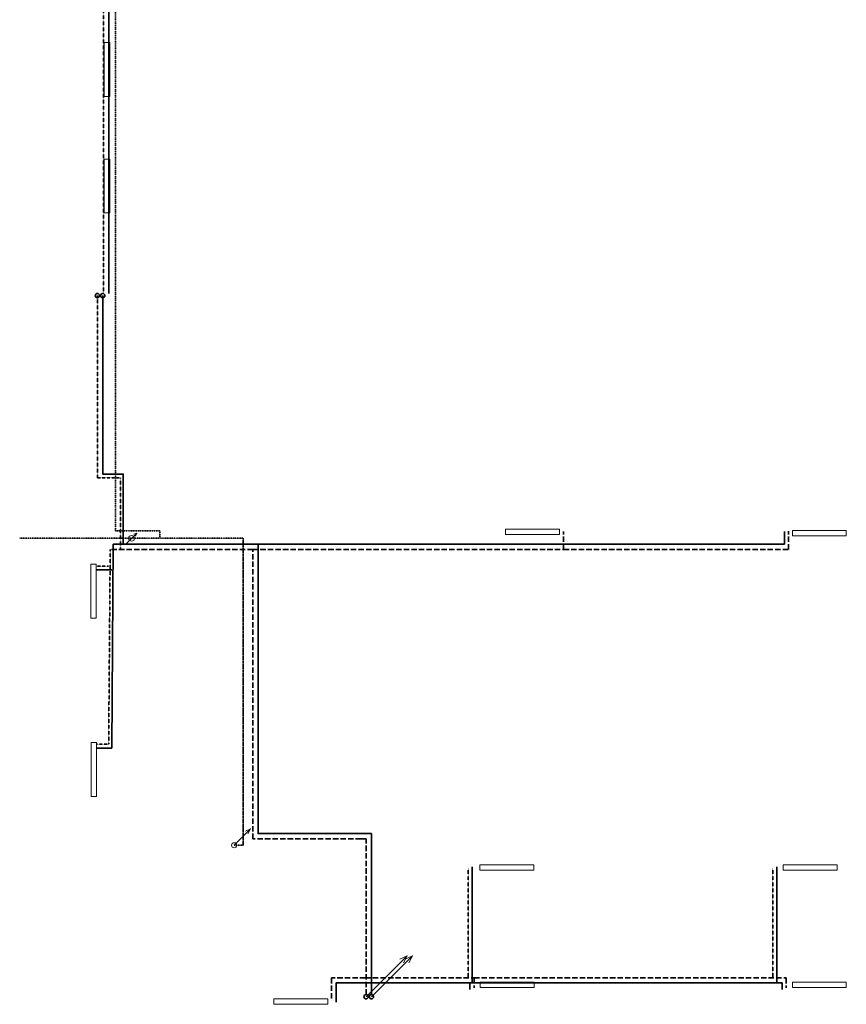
# Model space of a CAD drawing. Header units: millimetres. Extents: x -158797 to 325443, y -11806 to 49359.
# Tile 1 of 10: x -123637 to -100654, y -10842 to 16522. Entities that reach past the tile are written whole.
import ezdxf

# ---------------------------------------------------------------- set-up
doc = ezdxf.new("R2010")
doc.units = ezdxf.units.MM
for name, pattern in [('Carkovana', [0.21, 0.15, -0.06]), ('Cerchovana', [0.27, 0.15, -0.06, 0, -0.06]), ('Cerchovana 2x', [0.5, 0.3, -0.1, 0, -0.1])]:
    doc.linetypes.add(name, pattern=pattern)
for name, color, linetype, lineweight in [('S-GRID', 7, 'Continuous', 25), ('Standard', 7, 'Continuous', 25), ('ZAM_-_POHLEDY_Pero_č.__2', 7, 'Continuous', 13)]:
    doc.layers.add(name, color=color, linetype=linetype, lineweight=lineweight)

msp = doc.modelspace()

# ---------------------------------------------------------------- linework, layer by layer
at = {"layer": 'S-GRID', "color": 252, "linetype": 'Continuous', "lineweight": 13}
for p, q in [((-114007, -10633), (-112868, -9494)), ((-113857, -10633), (-112718, -9494)), ((-112868, -9494), (-113066, -9590)), ((-112868, -9494), (-112964, -9692)), ((-112718, -9494), (-112916, -9590)), ((-112718, -9494), (-112814, -9692))]:
    msp.add_line(p, q, dxfattribs=at)
at = {"layer": 'Standard', "color": 252, "linetype": 'Carkovana', "lineweight": 35}
for p, q in [((-121305, 22861), (-121305, 8914)), ((-121477, 8854), (-121477, 3791)), ((-121477, 3791), (-120830, 3791)), ((-120830, 3791), (-120830, 1797)), ((-121120, 1797), (-121163, -3613)), ((-121512, 1336), (-121163, 1336)), ((-121163, -3613), (-121499, -3613)), ((-111168, -10111), (-111168, -7049)), ((-102698, -10111), (-102698, -7049))]:
    msp.add_line(p, q, dxfattribs=at)
at = {"layer": 'Standard', "color": 252, "linetype": 'Continuous', "lineweight": 35}
for p, q in [((-121156, 8914), (-121156, 22711)), ((-102376, 1947), (-102376, 2297)), ((-121034, 1947), (-121077, -3725)), ((-120758, 1947), (-121034, 1947)), ((-117007, 1947), (-108399, 1947)), ((-108456, 1947), (-102376, 1947)), ((-121512, 1234), (-121077, 1234)), ((-121499, -3725), (-121077, -3725)), ((-111059, -10248), (-111059, -7017)), ((-102589, -10248), (-102589, -7017))]:
    msp.add_line(p, q, dxfattribs=at)
at = {"layer": 'Standard', "color": 252, "linetype": 'Continuous', "lineweight": 13}
for p, q in [((-120665, 1966), (-120383, 2249)), ((-120383, 2249), (-120463, 2221)), ((-120383, 2249), (-120416, 2164))]:
    msp.add_line(p, q, dxfattribs=at)
at = {"layer": 'Standard', "color": 252, "linetype": 'Continuous', "lineweight": 13, "ltscale": 1000}
for points in [[(-121285, 15890), (-121135, 15890), (-121135, 14390), (-121285, 14390), (-121285, 15890)], [(-121285, 12650), (-121135, 12650), (-121135, 11150), (-121285, 11150), (-121285, 12650)], [(-108632, 2361), (-108632, 2211), (-110132, 2211), (-110132, 2361), (-108632, 2361)], [(-100654, 2325), (-100654, 2175), (-102154, 2175), (-102154, 2325), (-100654, 2325)], [(-121662, 1386), (-121512, 1386), (-121512, -114), (-121662, -114), (-121662, 1386)], [(-121649, -3565), (-121499, -3565), (-121499, -5065), (-121649, -5065), (-121649, -3565)], [(-109339, -6962), (-109339, -7112), (-110839, -7112), (-110839, -6962), (-109339, -6962)], [(-100909, -6962), (-100909, -7112), (-102409, -7112), (-102409, -6962), (-100909, -6962)], [(-109334, -10225), (-109334, -10375), (-110834, -10375), (-110834, -10225), (-109334, -10225)], [(-100654, -10225), (-100654, -10375), (-102154, -10375), (-102154, -10225), (-100654, -10225)], [(-115071, -10692), (-115071, -10842), (-116571, -10842), (-116571, -10692), (-115071, -10692)]]:
    msp.add_lwpolyline(points, close=True, dxfattribs=at)
at = {"layer": 'Standard', "color": 252, "linetype": 'Continuous', "lineweight": 35, "ltscale": 1000}
for points in [[(-113857, -10573), (-113857, -6098), (-117007, -6098), (-117007, 1947), (-120758, 1947), (-120758, 3895), (-121327, 3895), (-121327, 8854)], [(-113857, -10248), (-114841, -10248), (-114841, -10783)], [(-113857, -10248), (-111118, -10248), (-111118, -10428)], [(-111118, -10248), (-102438, -10248), (-102438, -10428)]]:
    msp.add_lwpolyline(points, dxfattribs=at)
at = {"layer": 'Standard', "color": 252, "linetype": 'Carkovana', "lineweight": 35, "ltscale": 1000}
for points in [[(-117157, 1797), (-108513, 1797), (-108513, 2298)], [(-108513, 1797), (-102260, 1797), (-102260, 2308)], [(-114007, -10573), (-114007, -6248), (-114147, -6248), (-117157, -6248), (-117157, 1797), (-121120, 1797)], [(-114026, -10111), (-114963, -10111), (-114963, -10750)], [(-114026, -10111), (-111005, -10111), (-111005, -10385)], [(-111005, -10111), (-102325, -10111), (-102325, -10385)]]:
    msp.add_lwpolyline(points, dxfattribs=at)
at = {"layer": 'Standard', "color": 252, "linetype": 'Continuous', "lineweight": 13}
msp.add_circle((-120524, 2108), 80, dxfattribs=at)
at = {"layer": 'ZAM_-_POHLEDY_Pero_č.__2', "color": 252, "linetype": 'Cerchovana', "lineweight": 35}
for p, q in [((-120972, 22441), (-120972, 2313)), ((-119737, 2313), (-120972, 2313)), ((-119737, 2108), (-119737, 2313)), ((-123637, 2108), (-119007, 2108)), ((-119007, 2108), (-117427, 2108)), ((-117427, -6422), (-117677, -6422))]:
    msp.add_line(p, q, dxfattribs=at)
at = {"layer": 'ZAM_-_POHLEDY_Pero_č.__2', "color": 252, "linetype": 'Cerchovana 2x', "lineweight": 35}
msp.add_line((-117427, 2108), (-117427, -6422), dxfattribs=at)
at = {"layer": 'ZAM_-_POHLEDY_Pero_č.__2', "color": 252, "linetype": 'Continuous', "lineweight": 13}
for p, q in [((-117677, -6422), (-117224, -5970)), ((-117224, -5970), (-117361, -6027)), ((-117224, -5970), (-117291, -6103))]:
    msp.add_line(p, q, dxfattribs=at)
at = {"layer": 'ZAM_-_POHLEDY_Pero_č.__2', "color": 252, "linetype": 'Continuous', "lineweight": 35}
for centre in [(-121477, 8854), (-121327, 8854), (-114007, -10633), (-113857, -10633)]:
    msp.add_circle(centre, 60, dxfattribs=at)
at = {"layer": 'ZAM_-_POHLEDY_Pero_č.__2', "color": 252, "linetype": 'Continuous', "lineweight": 13}
msp.add_circle((-117677, -6422), 70, dxfattribs=at)

doc.saveas('drawing.dxf')
